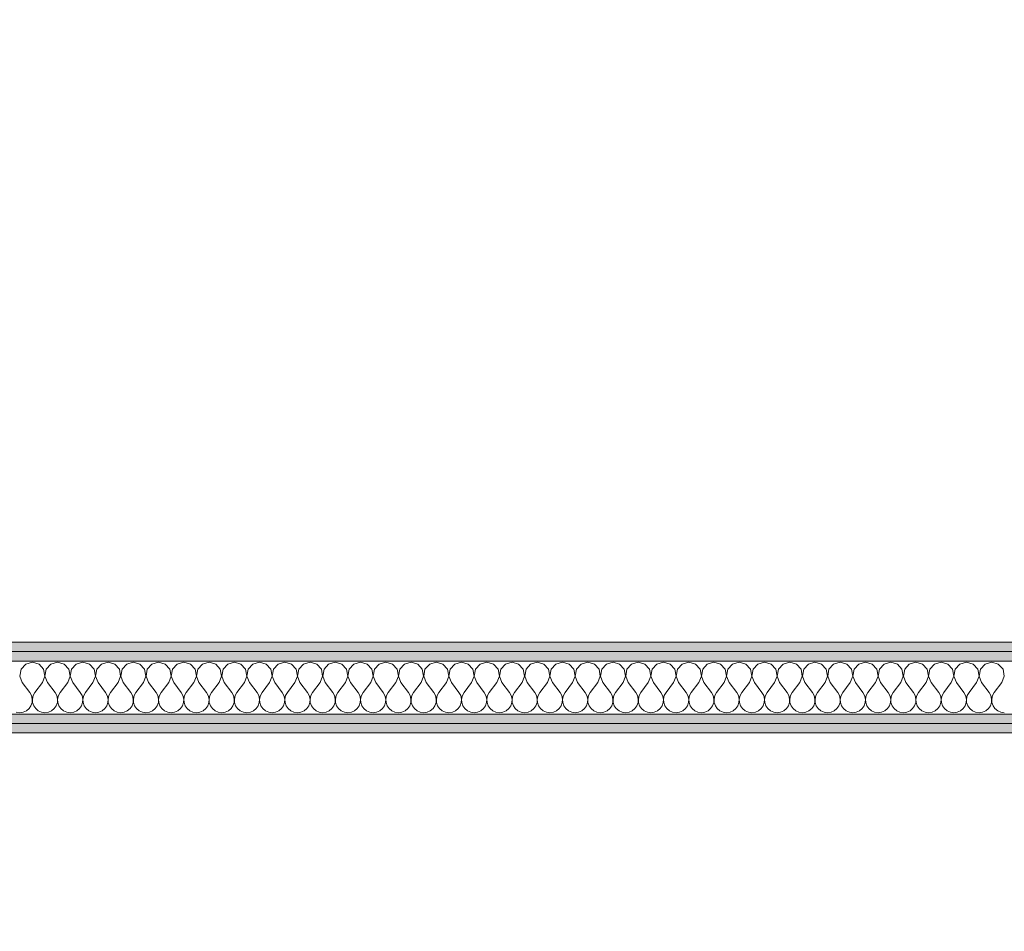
# Model space of a CAD drawing. Header units: millimetres. Extents: x 172139 to 266886, y 89395 to 138225.
# Tile 69 of 94: x 214233 to 215533, y 116825 to 118029. Entities that reach past the tile are written whole.
import ezdxf

# ---------------------------------------------------------------- set-up
doc = ezdxf.new("R2010")
doc.units = ezdxf.units.MM
doc.header["$MEASUREMENT"] = 0
doc.layers.add('ROZBUDOWA_NOWE_DZIAŁOWE', color=7, linetype='Continuous')
for name, color, linetype, lineweight, true_color in [('ROZBUDOWA_NOWE_DZIAŁOWE_Nr_pióra__24', 7, 'Continuous', 15, 0x029e21), ('ROZBUDOWA_NOWE_DZIAŁOWE_Nr_pióra__4', 7, 'Continuous', 13, 0x029e21), ('ROZBUDOWA_NOWE_DZIAŁOWE_Nr_pióra__67', 7, 'Continuous', 13, 0x6a6a6a)]:
    doc.layers.add(name, color=color, linetype=linetype, lineweight=lineweight, true_color=true_color)
doc.layers.add('ROZBUDOWA_NOWE_DZIAŁOWE_Nr_pióra__47', color=7, linetype='Continuous', lineweight=15)
doc.layers.add('STREFA_NOWE_POM_Nr_pióra__121', color=255, linetype='Continuous', lineweight=0)
pattern_1 = [(0, (0, 0), (0, 37.5), [0, -37.5])]

# ---------------------------------------------------------------- blocks, each defined once
blk = doc.blocks.new('*X465')
at = {"layer": 'ROZBUDOWA_NOWE_DZIAŁOWE_Nr_pióra__4', "linetype": 'Continuous'}
for p, q in [((214235.1, 117170.9), (214233.4, 117161.9)), ((214241.2, 117177.6), (214235.1, 117170.9)), ((214250, 117180.1), (214241.2, 117177.6)), ((214258.8, 117177.6), (214250, 117180.1)), ((214264.9, 117170.9), (214258.8, 117177.6)), ((214266.6, 117161.9), (214264.9, 117170.9)), ((214268.4, 117170.9), (214266.7, 117161.9)), ((214274.6, 117177.6), (214268.4, 117170.9)), ((214283.3, 117180.1), (214274.6, 117177.6)), ((214292.1, 117177.6), (214283.3, 117180.1)), ((214298.2, 117170.9), (214292.1, 117177.6)), ((214299.9, 117161.9), (214298.2, 117170.9)), ((214301.8, 117170.9), (214300.1, 117161.9)), ((214307.9, 117177.6), (214301.8, 117170.9)), ((214316.7, 117180.1), (214307.9, 117177.6)), ((214325.4, 117177.6), (214316.7, 117180.1)), ((214331.6, 117170.9), (214325.4, 117177.6)), ((214333.3, 117161.9), (214331.6, 117170.9)), ((214335.1, 117170.9), (214333.4, 117161.9)), ((214341.2, 117177.6), (214335.1, 117170.9)), ((214350, 117180.1), (214341.2, 117177.6)), ((214358.8, 117177.6), (214350, 117180.1)), ((214364.9, 117170.9), (214358.8, 117177.6)), ((214366.6, 117161.9), (214364.9, 117170.9)), ((214368.4, 117170.9), (214366.7, 117161.9)), ((214374.6, 117177.6), (214368.4, 117170.9)), ((214383.3, 117180.1), (214374.6, 117177.6)), ((214392.1, 117177.6), (214383.3, 117180.1)), ((214398.2, 117170.9), (214392.1, 117177.6)), ((214399.9, 117161.9), (214398.2, 117170.9)), ((214401.8, 117170.9), (214400.1, 117161.9)), ((214407.9, 117177.6), (214401.8, 117170.9)), ((214416.7, 117180.1), (214407.9, 117177.6)), ((214425.4, 117177.6), (214416.7, 117180.1)), ((214431.6, 117170.9), (214425.4, 117177.6)), ((214433.3, 117161.9), (214431.6, 117170.9)), ((214435.1, 117170.9), (214433.4, 117161.9)), ((214441.2, 117177.6), (214435.1, 117170.9)), ((214450, 117180.1), (214441.2, 117177.6)), ((214458.8, 117177.6), (214450, 117180.1)), ((214464.9, 117170.9), (214458.8, 117177.6)), ((214466.6, 117161.9), (214464.9, 117170.9)), ((214468.4, 117170.9), (214466.7, 117161.9)), ((214474.6, 117177.6), (214468.4, 117170.9)), ((214483.3, 117180.1), (214474.6, 117177.6)), ((214492.1, 117177.6), (214483.3, 117180.1)), ((214498.2, 117170.9), (214492.1, 117177.6)), ((214499.9, 117161.9), (214498.2, 117170.9)), ((214501.8, 117170.9), (214500.1, 117161.9)), ((214507.9, 117177.6), (214501.8, 117170.9)), ((214516.7, 117180.1), (214507.9, 117177.6)), ((214525.4, 117177.6), (214516.7, 117180.1)), ((214531.6, 117170.9), (214525.4, 117177.6)), ((214533.3, 117161.9), (214531.6, 117170.9)), ((214535.1, 117170.9), (214533.4, 117161.9)), ((214541.2, 117177.6), (214535.1, 117170.9)), ((214550, 117180.1), (214541.2, 117177.6)), ((214558.8, 117177.6), (214550, 117180.1)), ((214564.9, 117170.9), (214558.8, 117177.6)), ((214566.6, 117161.9), (214564.9, 117170.9)), ((214568.4, 117170.9), (214566.7, 117161.9)), ((214574.6, 117177.6), (214568.4, 117170.9)), ((214583.3, 117180.1), (214574.6, 117177.6)), ((214592.1, 117177.6), (214583.3, 117180.1)), ((214598.2, 117170.9), (214592.1, 117177.6)), ((214599.9, 117161.9), (214598.2, 117170.9)), ((214601.8, 117170.9), (214600.1, 117161.9)), ((214607.9, 117177.6), (214601.8, 117170.9)), ((214616.7, 117180.1), (214607.9, 117177.6)), ((214625.4, 117177.6), (214616.7, 117180.1)), ((214631.6, 117170.9), (214625.4, 117177.6)), ((214633.3, 117161.9), (214631.6, 117170.9)), ((214635.1, 117170.9), (214633.4, 117161.9)), ((214641.2, 117177.6), (214635.1, 117170.9)), ((214650, 117180.1), (214641.2, 117177.6)), ((214658.8, 117177.6), (214650, 117180.1)), ((214664.9, 117170.9), (214658.8, 117177.6)), ((214666.6, 117161.9), (214664.9, 117170.9)), ((214668.4, 117170.9), (214666.7, 117161.9)), ((214674.6, 117177.6), (214668.4, 117170.9)), ((214683.3, 117180.1), (214674.6, 117177.6)), ((214692.1, 117177.6), (214683.3, 117180.1)), ((214698.2, 117170.9), (214692.1, 117177.6)), ((214699.9, 117161.9), (214698.2, 117170.9)), ((214701.8, 117170.9), (214700.1, 117161.9)), ((214707.9, 117177.6), (214701.8, 117170.9)), ((214716.7, 117180.1), (214707.9, 117177.6)), ((214725.4, 117177.6), (214716.7, 117180.1)), ((214731.6, 117170.9), (214725.4, 117177.6)), ((214733.3, 117161.9), (214731.6, 117170.9)), ((214735.1, 117170.9), (214733.4, 117161.9)), ((214741.2, 117177.6), (214735.1, 117170.9)), ((214750, 117180.1), (214741.2, 117177.6)), ((214758.8, 117177.6), (214750, 117180.1)), ((214764.9, 117170.9), (214758.8, 117177.6)), ((214766.6, 117161.9), (214764.9, 117170.9)), ((214768.4, 117170.9), (214766.7, 117161.9)), ((214774.6, 117177.6), (214768.4, 117170.9)), ((214783.3, 117180.1), (214774.6, 117177.6)), ((214792.1, 117177.6), (214783.3, 117180.1)), ((214798.2, 117170.9), (214792.1, 117177.6)), ((214799.9, 117161.9), (214798.2, 117170.9)), ((214801.8, 117170.9), (214800.1, 117161.9)), ((214807.9, 117177.6), (214801.8, 117170.9)), ((214816.7, 117180.1), (214807.9, 117177.6)), ((214825.4, 117177.6), (214816.7, 117180.1)), ((214831.6, 117170.9), (214825.4, 117177.6)), ((214833.3, 117161.9), (214831.6, 117170.9)), ((214835.1, 117170.9), (214833.4, 117161.9)), ((214841.2, 117177.6), (214835.1, 117170.9)), ((214850, 117180.1), (214841.2, 117177.6)), ((214858.8, 117177.6), (214850, 117180.1)), ((214864.9, 117170.9), (214858.8, 117177.6)), ((214866.6, 117161.9), (214864.9, 117170.9)), ((214868.4, 117170.9), (214866.7, 117161.9)), ((214874.6, 117177.6), (214868.4, 117170.9)), ((214883.3, 117180.1), (214874.6, 117177.6)), ((214892.1, 117177.6), (214883.3, 117180.1)), ((214898.2, 117170.9), (214892.1, 117177.6)), ((214899.9, 117161.9), (214898.2, 117170.9)), ((214901.8, 117170.9), (214900.1, 117161.9)), ((214907.9, 117177.6), (214901.8, 117170.9)), ((214916.7, 117180.1), (214907.9, 117177.6)), ((214925.4, 117177.6), (214916.7, 117180.1)), ((214931.6, 117170.9), (214925.4, 117177.6)), ((214933.3, 117161.9), (214931.6, 117170.9)), ((214935.1, 117170.9), (214933.4, 117161.9)), ((214941.2, 117177.6), (214935.1, 117170.9)), ((214950, 117180.1), (214941.2, 117177.6)), ((214958.8, 117177.6), (214950, 117180.1)), ((214964.9, 117170.9), (214958.8, 117177.6)), ((214966.6, 117161.9), (214964.9, 117170.9)), ((214968.4, 117170.9), (214966.7, 117161.9)), ((214974.6, 117177.6), (214968.4, 117170.9)), ((214983.3, 117180.1), (214974.6, 117177.6)), ((214992.1, 117177.6), (214983.3, 117180.1)), ((214998.2, 117170.9), (214992.1, 117177.6)), ((214999.9, 117161.9), (214998.2, 117170.9)), ((215001.8, 117170.9), (215000.1, 117161.9)), ((215007.9, 117177.6), (215001.8, 117170.9)), ((215016.7, 117180.1), (215007.9, 117177.6)), ((215025.4, 117177.6), (215016.7, 117180.1)), ((215031.6, 117170.9), (215025.4, 117177.6)), ((215033.3, 117161.9), (215031.6, 117170.9)), ((215035.1, 117170.9), (215033.4, 117161.9)), ((215041.2, 117177.6), (215035.1, 117170.9)), ((215050, 117180.1), (215041.2, 117177.6)), ((215058.8, 117177.6), (215050, 117180.1)), ((215064.9, 117170.9), (215058.8, 117177.6)), ((215066.6, 117161.9), (215064.9, 117170.9)), ((215068.4, 117170.9), (215066.7, 117161.9)), ((215074.6, 117177.6), (215068.4, 117170.9)), ((215083.3, 117180.1), (215074.6, 117177.6)), ((215092.1, 117177.6), (215083.3, 117180.1)), ((215098.2, 117170.9), (215092.1, 117177.6)), ((215099.9, 117161.9), (215098.2, 117170.9)), ((215101.8, 117170.9), (215100.1, 117161.9)), ((215107.9, 117177.6), (215101.8, 117170.9)), ((215116.7, 117180.1), (215107.9, 117177.6)), ((215125.4, 117177.6), (215116.7, 117180.1)), ((215131.6, 117170.9), (215125.4, 117177.6)), ((215133.3, 117161.9), (215131.6, 117170.9)), ((215135.1, 117170.9), (215133.4, 117161.9)), ((215141.2, 117177.6), (215135.1, 117170.9)), ((215150, 117180.1), (215141.2, 117177.6)), ((215158.8, 117177.6), (215150, 117180.1)), ((215164.9, 117170.9), (215158.8, 117177.6)), ((215166.6, 117161.9), (215164.9, 117170.9)), ((215168.4, 117170.9), (215166.7, 117161.9)), ((215174.6, 117177.6), (215168.4, 117170.9)), ((215183.3, 117180.1), (215174.6, 117177.6)), ((215192.1, 117177.6), (215183.3, 117180.1)), ((215198.2, 117170.9), (215192.1, 117177.6)), ((215199.9, 117161.9), (215198.2, 117170.9)), ((215201.8, 117170.9), (215200.1, 117161.9)), ((215207.9, 117177.6), (215201.8, 117170.9)), ((215216.7, 117180.1), (215207.9, 117177.6)), ((215225.4, 117177.6), (215216.7, 117180.1)), ((215231.6, 117170.9), (215225.4, 117177.6)), ((215233.3, 117161.9), (215231.6, 117170.9)), ((215235.1, 117170.9), (215233.4, 117161.9)), ((215241.2, 117177.6), (215235.1, 117170.9)), ((215250, 117180.1), (215241.2, 117177.6)), ((215258.8, 117177.6), (215250, 117180.1)), ((215264.9, 117170.9), (215258.8, 117177.6)), ((215266.6, 117161.9), (215264.9, 117170.9)), ((215268.4, 117170.9), (215266.7, 117161.9)), ((215274.6, 117177.6), (215268.4, 117170.9)), ((215283.3, 117180.1), (215274.6, 117177.6)), ((215292.1, 117177.6), (215283.3, 117180.1)), ((215298.2, 117170.9), (215292.1, 117177.6)), ((215299.9, 117161.9), (215298.2, 117170.9)), ((215301.8, 117170.9), (215300.1, 117161.9)), ((215307.9, 117177.6), (215301.8, 117170.9)), ((215316.7, 117180.1), (215307.9, 117177.6)), ((215325.4, 117177.6), (215316.7, 117180.1)), ((215331.6, 117170.9), (215325.4, 117177.6)), ((215333.3, 117161.9), (215331.6, 117170.9)), ((215335.1, 117170.9), (215333.4, 117161.9)), ((215341.2, 117177.6), (215335.1, 117170.9)), ((215350, 117180.1), (215341.2, 117177.6)), ((215358.8, 117177.6), (215350, 117180.1)), ((215364.9, 117170.9), (215358.8, 117177.6)), ((215366.6, 117161.9), (215364.9, 117170.9)), ((215368.4, 117170.9), (215366.7, 117161.9)), ((215374.6, 117177.6), (215368.4, 117170.9)), ((215383.3, 117180.1), (215374.6, 117177.6)), ((215392.1, 117177.6), (215383.3, 117180.1)), ((215398.2, 117170.9), (215392.1, 117177.6)), ((215399.9, 117161.9), (215398.2, 117170.9)), ((215401.8, 117170.9), (215400.1, 117161.9)), ((215407.9, 117177.6), (215401.8, 117170.9)), ((215416.7, 117180.1), (215407.9, 117177.6)), ((215425.4, 117177.6), (215416.7, 117180.1)), ((215431.6, 117170.9), (215425.4, 117177.6)), ((215433.3, 117161.9), (215431.6, 117170.9)), ((215435.1, 117170.9), (215433.4, 117161.9)), ((215441.2, 117177.6), (215435.1, 117170.9)), ((215450, 117180.1), (215441.2, 117177.6)), ((215458.8, 117177.6), (215450, 117180.1)), ((215464.9, 117170.9), (215458.8, 117177.6)), ((215466.6, 117161.9), (215464.9, 117170.9)), ((215468.4, 117170.9), (215466.7, 117161.9)), ((215474.6, 117177.6), (215468.4, 117170.9)), ((215483.3, 117180.1), (215474.6, 117177.6)), ((215492.1, 117177.6), (215483.3, 117180.1)), ((215498.2, 117170.9), (215492.1, 117177.6)), ((215499.9, 117161.9), (215498.2, 117170.9)), ((215501.8, 117170.9), (215500.1, 117161.9)), ((215507.9, 117177.6), (215501.8, 117170.9)), ((215516.7, 117180.1), (215507.9, 117177.6)), ((215525.4, 117177.6), (215516.7, 117180.1)), ((215531.6, 117170.9), (215525.4, 117177.6)), ((215533.3, 117161.9), (215531.6, 117170.9)), ((214233.4, 117161.9), (214236.7, 117153.4)), ((214263.3, 117153.4), (214266.6, 117161.9)), ((214266.7, 117161.9), (214270, 117153.4)), ((214296.7, 117153.4), (214299.9, 117161.9)), ((214300.1, 117161.9), (214303.3, 117153.4)), ((214330, 117153.4), (214333.3, 117161.9)), ((214333.4, 117161.9), (214336.7, 117153.4)), ((214363.3, 117153.4), (214366.6, 117161.9)), ((214366.7, 117161.9), (214370, 117153.4)), ((214396.7, 117153.4), (214399.9, 117161.9)), ((214400.1, 117161.9), (214403.3, 117153.4)), ((214430, 117153.4), (214433.3, 117161.9)), ((214433.4, 117161.9), (214436.7, 117153.4)), ((214463.3, 117153.4), (214466.6, 117161.9)), ((214466.7, 117161.9), (214470, 117153.4)), ((214496.7, 117153.4), (214499.9, 117161.9)), ((214500.1, 117161.9), (214503.3, 117153.4)), ((214530, 117153.4), (214533.3, 117161.9)), ((214533.4, 117161.9), (214536.7, 117153.4)), ((214563.3, 117153.4), (214566.6, 117161.9)), ((214566.7, 117161.9), (214570, 117153.4)), ((214596.7, 117153.4), (214599.9, 117161.9)), ((214600.1, 117161.9), (214603.3, 117153.4)), ((214630, 117153.4), (214633.3, 117161.9)), ((214633.4, 117161.9), (214636.7, 117153.4)), ((214663.3, 117153.4), (214666.6, 117161.9)), ((214666.7, 117161.9), (214670, 117153.4)), ((214696.7, 117153.4), (214699.9, 117161.9)), ((214700.1, 117161.9), (214703.3, 117153.4)), ((214730, 117153.4), (214733.3, 117161.9)), ((214733.4, 117161.9), (214736.7, 117153.4)), ((214763.3, 117153.4), (214766.6, 117161.9)), ((214766.7, 117161.9), (214770, 117153.4)), ((214796.7, 117153.4), (214799.9, 117161.9)), ((214800.1, 117161.9), (214803.3, 117153.4)), ((214830, 117153.4), (214833.3, 117161.9)), ((214833.4, 117161.9), (214836.7, 117153.4)), ((214863.3, 117153.4), (214866.6, 117161.9)), ((214866.7, 117161.9), (214870, 117153.4)), ((214896.7, 117153.4), (214899.9, 117161.9)), ((214900.1, 117161.9), (214903.3, 117153.4)), ((214930, 117153.4), (214933.3, 117161.9)), ((214933.4, 117161.9), (214936.7, 117153.4)), ((214963.3, 117153.4), (214966.6, 117161.9)), ((214966.7, 117161.9), (214970, 117153.4)), ((214996.7, 117153.4), (214999.9, 117161.9)), ((215000.1, 117161.9), (215003.3, 117153.4)), ((215030, 117153.4), (215033.3, 117161.9)), ((215033.4, 117161.9), (215036.7, 117153.4)), ((215063.3, 117153.4), (215066.6, 117161.9)), ((215066.7, 117161.9), (215070, 117153.4)), ((215096.7, 117153.4), (215099.9, 117161.9)), ((215100.1, 117161.9), (215103.3, 117153.4)), ((215130, 117153.4), (215133.3, 117161.9)), ((215133.4, 117161.9), (215136.7, 117153.4)), ((215163.3, 117153.4), (215166.6, 117161.9)), ((215166.7, 117161.9), (215170, 117153.4)), ((215196.7, 117153.4), (215199.9, 117161.9)), ((215200.1, 117161.9), (215203.3, 117153.4)), ((215230, 117153.4), (215233.3, 117161.9)), ((215233.4, 117161.9), (215236.7, 117153.4)), ((215263.3, 117153.4), (215266.6, 117161.9)), ((215266.7, 117161.9), (215270, 117153.4)), ((215296.7, 117153.4), (215299.9, 117161.9)), ((215300.1, 117161.9), (215303.3, 117153.4)), ((215330, 117153.4), (215333.3, 117161.9)), ((215333.4, 117161.9), (215336.7, 117153.4)), ((215363.3, 117153.4), (215366.6, 117161.9)), ((215366.7, 117161.9), (215370, 117153.4)), ((215396.7, 117153.4), (215399.9, 117161.9)), ((215400.1, 117161.9), (215403.3, 117153.4)), ((215430, 117153.4), (215433.3, 117161.9)), ((215433.4, 117161.9), (215436.7, 117153.4)), ((215463.3, 117153.4), (215466.6, 117161.9)), ((215466.7, 117161.9), (215470, 117153.4)), ((215496.7, 117153.4), (215499.9, 117161.9)), ((215500.1, 117161.9), (215503.3, 117153.4)), ((215530, 117153.4), (215533.3, 117161.9)), ((214236.7, 117153.4), (214246.7, 117140.1)), ((214263.3, 117153.4), (214253.3, 117140.1)), ((214270, 117153.4), (214280, 117140.1)), ((214296.7, 117153.4), (214286.7, 117140.1)), ((214303.3, 117153.4), (214313.3, 117140.1)), ((214330, 117153.4), (214320, 117140.1)), ((214336.7, 117153.4), (214346.7, 117140.1)), ((214363.3, 117153.4), (214353.3, 117140.1)), ((214370, 117153.4), (214380, 117140.1)), ((214396.7, 117153.4), (214386.7, 117140.1)), ((214403.3, 117153.4), (214413.3, 117140.1)), ((214430, 117153.4), (214420, 117140.1)), ((214436.7, 117153.4), (214446.7, 117140.1)), ((214463.3, 117153.4), (214453.3, 117140.1)), ((214470, 117153.4), (214480, 117140.1)), ((214496.7, 117153.4), (214486.7, 117140.1)), ((214503.3, 117153.4), (214513.3, 117140.1)), ((214530, 117153.4), (214520, 117140.1)), ((214536.7, 117153.4), (214546.7, 117140.1)), ((214563.3, 117153.4), (214553.3, 117140.1)), ((214570, 117153.4), (214580, 117140.1)), ((214596.7, 117153.4), (214586.7, 117140.1)), ((214603.3, 117153.4), (214613.3, 117140.1)), ((214630, 117153.4), (214620, 117140.1)), ((214636.7, 117153.4), (214646.7, 117140.1)), ((214663.3, 117153.4), (214653.3, 117140.1)), ((214670, 117153.4), (214680, 117140.1)), ((214696.7, 117153.4), (214686.7, 117140.1)), ((214703.3, 117153.4), (214713.3, 117140.1)), ((214730, 117153.4), (214720, 117140.1)), ((214736.7, 117153.4), (214746.7, 117140.1)), ((214763.3, 117153.4), (214753.3, 117140.1)), ((214770, 117153.4), (214780, 117140.1)), ((214796.7, 117153.4), (214786.7, 117140.1)), ((214803.3, 117153.4), (214813.3, 117140.1)), ((214830, 117153.4), (214820, 117140.1)), ((214836.7, 117153.4), (214846.7, 117140.1)), ((214863.3, 117153.4), (214853.3, 117140.1)), ((214870, 117153.4), (214880, 117140.1)), ((214896.7, 117153.4), (214886.7, 117140.1)), ((214903.3, 117153.4), (214913.3, 117140.1)), ((214930, 117153.4), (214920, 117140.1)), ((214936.7, 117153.4), (214946.7, 117140.1)), ((214963.3, 117153.4), (214953.3, 117140.1)), ((214970, 117153.4), (214980, 117140.1)), ((214996.7, 117153.4), (214986.7, 117140.1)), ((215003.3, 117153.4), (215013.3, 117140.1)), ((215030, 117153.4), (215020, 117140.1)), ((215036.7, 117153.4), (215046.7, 117140.1)), ((215063.3, 117153.4), (215053.3, 117140.1)), ((215070, 117153.4), (215080, 117140.1)), ((215096.7, 117153.4), (215086.7, 117140.1)), ((215103.3, 117153.4), (215113.3, 117140.1)), ((215130, 117153.4), (215120, 117140.1)), ((215136.7, 117153.4), (215146.7, 117140.1)), ((215163.3, 117153.4), (215153.3, 117140.1)), ((215170, 117153.4), (215180, 117140.1)), ((215196.7, 117153.4), (215186.7, 117140.1)), ((215203.3, 117153.4), (215213.3, 117140.1)), ((215230, 117153.4), (215220, 117140.1)), ((215236.7, 117153.4), (215246.7, 117140.1)), ((215263.3, 117153.4), (215253.3, 117140.1)), ((215270, 117153.4), (215280, 117140.1)), ((215296.7, 117153.4), (215286.7, 117140.1)), ((215303.3, 117153.4), (215313.3, 117140.1)), ((215330, 117153.4), (215320, 117140.1)), ((215336.7, 117153.4), (215346.7, 117140.1)), ((215363.3, 117153.4), (215353.3, 117140.1)), ((215370, 117153.4), (215380, 117140.1)), ((215396.7, 117153.4), (215386.7, 117140.1)), ((215403.3, 117153.4), (215413.3, 117140.1)), ((215430, 117153.4), (215420, 117140.1)), ((215436.7, 117153.4), (215446.7, 117140.1)), ((215463.3, 117153.4), (215453.3, 117140.1)), ((215470, 117153.4), (215480, 117140.1)), ((215496.7, 117153.4), (215486.7, 117140.1)), ((215503.3, 117153.4), (215513.3, 117140.1)), ((215530, 117153.4), (215520, 117140.1)), ((214248.9, 117136.1), (214246.7, 117140.1)), ((214249.9, 117131.6), (214248.9, 117136.1)), ((214249.7, 117127), (214249.9, 117131.6)), ((214251.1, 117136.1), (214250.1, 117131.6)), ((214250.1, 117131.6), (214250.3, 117127)), ((214253.3, 117140.1), (214251.1, 117136.1)), ((214282.2, 117136.1), (214280, 117140.1)), ((214283.3, 117131.6), (214282.2, 117136.1)), ((214283, 117127), (214283.3, 117131.6)), ((214284.4, 117136.1), (214283.4, 117131.6)), ((214283.4, 117131.6), (214283.6, 117127)), ((214286.7, 117140.1), (214284.4, 117136.1)), ((214315.6, 117136.1), (214313.3, 117140.1)), ((214316.6, 117131.6), (214315.6, 117136.1)), ((214316.4, 117127), (214316.6, 117131.6)), ((214317.8, 117136.1), (214316.7, 117131.6)), ((214316.7, 117131.6), (214317, 117127)), ((214320, 117140.1), (214317.8, 117136.1)), ((214348.9, 117136.1), (214346.7, 117140.1)), ((214349.9, 117131.6), (214348.9, 117136.1)), ((214349.7, 117127), (214349.9, 117131.6)), ((214351.1, 117136.1), (214350.1, 117131.6)), ((214350.1, 117131.6), (214350.3, 117127)), ((214353.3, 117140.1), (214351.1, 117136.1)), ((214382.2, 117136.1), (214380, 117140.1)), ((214383.3, 117131.6), (214382.2, 117136.1)), ((214383, 117127), (214383.3, 117131.6)), ((214384.4, 117136.1), (214383.4, 117131.6)), ((214383.4, 117131.6), (214383.6, 117127)), ((214386.7, 117140.1), (214384.4, 117136.1)), ((214415.6, 117136.1), (214413.3, 117140.1)), ((214416.6, 117131.6), (214415.6, 117136.1)), ((214416.4, 117127), (214416.6, 117131.6)), ((214417.8, 117136.1), (214416.7, 117131.6)), ((214416.7, 117131.6), (214417, 117127)), ((214420, 117140.1), (214417.8, 117136.1)), ((214448.9, 117136.1), (214446.7, 117140.1)), ((214449.9, 117131.6), (214448.9, 117136.1)), ((214449.7, 117127), (214449.9, 117131.6)), ((214451.1, 117136.1), (214450.1, 117131.6)), ((214450.1, 117131.6), (214450.3, 117127)), ((214453.3, 117140.1), (214451.1, 117136.1)), ((214482.2, 117136.1), (214480, 117140.1)), ((214483.3, 117131.6), (214482.2, 117136.1)), ((214483, 117127), (214483.3, 117131.6)), ((214484.4, 117136.1), (214483.4, 117131.6)), ((214483.4, 117131.6), (214483.6, 117127)), ((214486.7, 117140.1), (214484.4, 117136.1)), ((214515.6, 117136.1), (214513.3, 117140.1)), ((214516.6, 117131.6), (214515.6, 117136.1)), ((214516.4, 117127), (214516.6, 117131.6)), ((214517.8, 117136.1), (214516.7, 117131.6)), ((214516.7, 117131.6), (214517, 117127)), ((214520, 117140.1), (214517.8, 117136.1)), ((214548.9, 117136.1), (214546.7, 117140.1)), ((214549.9, 117131.6), (214548.9, 117136.1)), ((214549.7, 117127), (214549.9, 117131.6)), ((214551.1, 117136.1), (214550.1, 117131.6)), ((214550.1, 117131.6), (214550.3, 117127)), ((214553.3, 117140.1), (214551.1, 117136.1)), ((214582.2, 117136.1), (214580, 117140.1)), ((214583.3, 117131.6), (214582.2, 117136.1)), ((214583, 117127), (214583.3, 117131.6)), ((214584.4, 117136.1), (214583.4, 117131.6)), ((214583.4, 117131.6), (214583.6, 117127)), ((214586.7, 117140.1), (214584.4, 117136.1)), ((214615.6, 117136.1), (214613.3, 117140.1)), ((214616.6, 117131.6), (214615.6, 117136.1)), ((214616.4, 117127), (214616.6, 117131.6)), ((214617.8, 117136.1), (214616.7, 117131.6)), ((214616.7, 117131.6), (214617, 117127)), ((214620, 117140.1), (214617.8, 117136.1)), ((214648.9, 117136.1), (214646.7, 117140.1)), ((214649.9, 117131.6), (214648.9, 117136.1)), ((214649.7, 117127), (214649.9, 117131.6)), ((214651.1, 117136.1), (214650.1, 117131.6)), ((214650.1, 117131.6), (214650.3, 117127)), ((214653.3, 117140.1), (214651.1, 117136.1)), ((214682.2, 117136.1), (214680, 117140.1)), ((214683.3, 117131.6), (214682.2, 117136.1)), ((214683, 117127), (214683.3, 117131.6)), ((214684.4, 117136.1), (214683.4, 117131.6)), ((214683.4, 117131.6), (214683.6, 117127)), ((214686.7, 117140.1), (214684.4, 117136.1)), ((214715.6, 117136.1), (214713.3, 117140.1)), ((214716.6, 117131.6), (214715.6, 117136.1)), ((214716.4, 117127), (214716.6, 117131.6)), ((214717.8, 117136.1), (214716.7, 117131.6)), ((214716.7, 117131.6), (214717, 117127)), ((214720, 117140.1), (214717.8, 117136.1)), ((214748.9, 117136.1), (214746.7, 117140.1)), ((214749.9, 117131.6), (214748.9, 117136.1)), ((214749.7, 117127), (214749.9, 117131.6)), ((214751.1, 117136.1), (214750.1, 117131.6)), ((214750.1, 117131.6), (214750.3, 117127)), ((214753.3, 117140.1), (214751.1, 117136.1)), ((214782.2, 117136.1), (214780, 117140.1)), ((214783.3, 117131.6), (214782.2, 117136.1)), ((214783, 117127), (214783.3, 117131.6)), ((214784.4, 117136.1), (214783.4, 117131.6)), ((214783.4, 117131.6), (214783.6, 117127)), ((214786.7, 117140.1), (214784.4, 117136.1)), ((214815.6, 117136.1), (214813.3, 117140.1)), ((214816.6, 117131.6), (214815.6, 117136.1)), ((214816.4, 117127), (214816.6, 117131.6)), ((214817.8, 117136.1), (214816.7, 117131.6)), ((214816.7, 117131.6), (214817, 117127)), ((214820, 117140.1), (214817.8, 117136.1)), ((214848.9, 117136.1), (214846.7, 117140.1)), ((214849.9, 117131.6), (214848.9, 117136.1)), ((214849.7, 117127), (214849.9, 117131.6)), ((214851.1, 117136.1), (214850.1, 117131.6)), ((214850.1, 117131.6), (214850.3, 117127)), ((214853.3, 117140.1), (214851.1, 117136.1)), ((214882.2, 117136.1), (214880, 117140.1)), ((214883.3, 117131.6), (214882.2, 117136.1)), ((214883, 117127), (214883.3, 117131.6)), ((214884.4, 117136.1), (214883.4, 117131.6)), ((214883.4, 117131.6), (214883.6, 117127)), ((214886.7, 117140.1), (214884.4, 117136.1)), ((214915.6, 117136.1), (214913.3, 117140.1)), ((214916.6, 117131.6), (214915.6, 117136.1)), ((214916.4, 117127), (214916.6, 117131.6)), ((214917.8, 117136.1), (214916.7, 117131.6)), ((214916.7, 117131.6), (214917, 117127)), ((214920, 117140.1), (214917.8, 117136.1)), ((214948.9, 117136.1), (214946.7, 117140.1)), ((214949.9, 117131.6), (214948.9, 117136.1)), ((214949.7, 117127), (214949.9, 117131.6)), ((214951.1, 117136.1), (214950.1, 117131.6)), ((214950.1, 117131.6), (214950.3, 117127)), ((214953.3, 117140.1), (214951.1, 117136.1)), ((214982.2, 117136.1), (214980, 117140.1)), ((214983.3, 117131.6), (214982.2, 117136.1)), ((214983, 117127), (214983.3, 117131.6)), ((214984.4, 117136.1), (214983.4, 117131.6)), ((214983.4, 117131.6), (214983.6, 117127)), ((214986.7, 117140.1), (214984.4, 117136.1)), ((215015.6, 117136.1), (215013.3, 117140.1)), ((215016.6, 117131.6), (215015.6, 117136.1)), ((215016.4, 117127), (215016.6, 117131.6)), ((215017.8, 117136.1), (215016.7, 117131.6)), ((215016.7, 117131.6), (215017, 117127)), ((215020, 117140.1), (215017.8, 117136.1)), ((215048.9, 117136.1), (215046.7, 117140.1)), ((215049.9, 117131.6), (215048.9, 117136.1)), ((215049.7, 117127), (215049.9, 117131.6)), ((215051.1, 117136.1), (215050.1, 117131.6)), ((215050.1, 117131.6), (215050.3, 117127)), ((215053.3, 117140.1), (215051.1, 117136.1)), ((215082.2, 117136.1), (215080, 117140.1)), ((215083.3, 117131.6), (215082.2, 117136.1)), ((215083, 117127), (215083.3, 117131.6)), ((215084.4, 117136.1), (215083.4, 117131.6)), ((215083.4, 117131.6), (215083.6, 117127)), ((215086.7, 117140.1), (215084.4, 117136.1)), ((215115.6, 117136.1), (215113.3, 117140.1)), ((215116.6, 117131.6), (215115.6, 117136.1)), ((215116.4, 117127), (215116.6, 117131.6)), ((215117.8, 117136.1), (215116.7, 117131.6)), ((215116.7, 117131.6), (215117, 117127)), ((215120, 117140.1), (215117.8, 117136.1)), ((215148.9, 117136.1), (215146.7, 117140.1)), ((215149.9, 117131.6), (215148.9, 117136.1)), ((215149.7, 117127), (215149.9, 117131.6)), ((215151.1, 117136.1), (215150.1, 117131.6)), ((215150.1, 117131.6), (215150.3, 117127)), ((215153.3, 117140.1), (215151.1, 117136.1)), ((215182.2, 117136.1), (215180, 117140.1)), ((215183.3, 117131.6), (215182.2, 117136.1)), ((215183, 117127), (215183.3, 117131.6)), ((215184.4, 117136.1), (215183.4, 117131.6)), ((215183.4, 117131.6), (215183.6, 117127)), ((215186.7, 117140.1), (215184.4, 117136.1)), ((215215.6, 117136.1), (215213.3, 117140.1)), ((215216.6, 117131.6), (215215.6, 117136.1)), ((215216.4, 117127), (215216.6, 117131.6)), ((215217.8, 117136.1), (215216.7, 117131.6)), ((215216.7, 117131.6), (215217, 117127)), ((215220, 117140.1), (215217.8, 117136.1)), ((215248.9, 117136.1), (215246.7, 117140.1)), ((215249.9, 117131.6), (215248.9, 117136.1)), ((215249.7, 117127), (215249.9, 117131.6)), ((215251.1, 117136.1), (215250.1, 117131.6)), ((215250.1, 117131.6), (215250.3, 117127)), ((215253.3, 117140.1), (215251.1, 117136.1)), ((215282.2, 117136.1), (215280, 117140.1)), ((215283.3, 117131.6), (215282.2, 117136.1)), ((215283, 117127), (215283.3, 117131.6)), ((215284.4, 117136.1), (215283.4, 117131.6)), ((215283.4, 117131.6), (215283.6, 117127)), ((215286.7, 117140.1), (215284.4, 117136.1)), ((215315.6, 117136.1), (215313.3, 117140.1)), ((215316.6, 117131.6), (215315.6, 117136.1)), ((215316.4, 117127), (215316.6, 117131.6)), ((215317.8, 117136.1), (215316.7, 117131.6)), ((215316.7, 117131.6), (215317, 117127)), ((215320, 117140.1), (215317.8, 117136.1)), ((215348.9, 117136.1), (215346.7, 117140.1)), ((215349.9, 117131.6), (215348.9, 117136.1)), ((215349.7, 117127), (215349.9, 117131.6)), ((215351.1, 117136.1), (215350.1, 117131.6)), ((215350.1, 117131.6), (215350.3, 117127)), ((215353.3, 117140.1), (215351.1, 117136.1)), ((215382.2, 117136.1), (215380, 117140.1)), ((215383.3, 117131.6), (215382.2, 117136.1)), ((215383, 117127), (215383.3, 117131.6)), ((215384.4, 117136.1), (215383.4, 117131.6)), ((215383.4, 117131.6), (215383.6, 117127)), ((215386.7, 117140.1), (215384.4, 117136.1)), ((215415.6, 117136.1), (215413.3, 117140.1)), ((215416.6, 117131.6), (215415.6, 117136.1)), ((215416.4, 117127), (215416.6, 117131.6)), ((215417.8, 117136.1), (215416.7, 117131.6)), ((215416.7, 117131.6), (215417, 117127)), ((215420, 117140.1), (215417.8, 117136.1)), ((215448.9, 117136.1), (215446.7, 117140.1)), ((215449.9, 117131.6), (215448.9, 117136.1)), ((215449.7, 117127), (215449.9, 117131.6)), ((215451.1, 117136.1), (215450.1, 117131.6)), ((215450.1, 117131.6), (215450.3, 117127)), ((215453.3, 117140.1), (215451.1, 117136.1)), ((215482.2, 117136.1), (215480, 117140.1)), ((215483.3, 117131.6), (215482.2, 117136.1)), ((215483, 117127), (215483.3, 117131.6)), ((215484.4, 117136.1), (215483.4, 117131.6)), ((215483.4, 117131.6), (215483.6, 117127)), ((215486.7, 117140.1), (215484.4, 117136.1)), ((215515.6, 117136.1), (215513.3, 117140.1)), ((215516.6, 117131.6), (215515.6, 117136.1)), ((215516.4, 117127), (215516.6, 117131.6)), ((215517.8, 117136.1), (215516.7, 117131.6)), ((215516.7, 117131.6), (215517, 117127)), ((215520, 117140.1), (215517.8, 117136.1)), ((214242.1, 117115.9), (214245.6, 117118.9)), ((214245.6, 117118.9), (214248.2, 117122.6)), ((214248.2, 117122.6), (214249.7, 117127)), ((214250.3, 117127), (214251.8, 117122.6)), ((214251.8, 117122.6), (214254.4, 117118.9)), ((214254.4, 117118.9), (214257.9, 117115.9)), ((214275.4, 117115.9), (214279, 117118.9)), ((214279, 117118.9), (214281.6, 117122.6)), ((214281.6, 117122.6), (214283, 117127)), ((214283.6, 117127), (214285.1, 117122.6)), ((214285.1, 117122.6), (214287.7, 117118.9)), ((214287.7, 117118.9), (214291.2, 117115.9)), ((214308.8, 117115.9), (214312.3, 117118.9)), ((214312.3, 117118.9), (214314.9, 117122.6)), ((214314.9, 117122.6), (214316.4, 117127)), ((214317, 117127), (214318.4, 117122.6)), ((214318.4, 117122.6), (214321, 117118.9)), ((214321, 117118.9), (214324.6, 117115.9)), ((214342.1, 117115.9), (214345.6, 117118.9)), ((214345.6, 117118.9), (214348.2, 117122.6)), ((214348.2, 117122.6), (214349.7, 117127)), ((214350.3, 117127), (214351.8, 117122.6)), ((214351.8, 117122.6), (214354.4, 117118.9)), ((214354.4, 117118.9), (214357.9, 117115.9)), ((214375.4, 117115.9), (214379, 117118.9)), ((214379, 117118.9), (214381.6, 117122.6)), ((214381.6, 117122.6), (214383, 117127)), ((214383.6, 117127), (214385.1, 117122.6)), ((214385.1, 117122.6), (214387.7, 117118.9)), ((214387.7, 117118.9), (214391.2, 117115.9)), ((214408.8, 117115.9), (214412.3, 117118.9)), ((214412.3, 117118.9), (214414.9, 117122.6)), ((214414.9, 117122.6), (214416.4, 117127)), ((214417, 117127), (214418.4, 117122.6)), ((214418.4, 117122.6), (214421, 117118.9)), ((214421, 117118.9), (214424.6, 117115.9)), ((214442.1, 117115.9), (214445.6, 117118.9)), ((214445.6, 117118.9), (214448.2, 117122.6)), ((214448.2, 117122.6), (214449.7, 117127)), ((214450.3, 117127), (214451.8, 117122.6)), ((214451.8, 117122.6), (214454.4, 117118.9)), ((214454.4, 117118.9), (214457.9, 117115.9)), ((214475.4, 117115.9), (214479, 117118.9)), ((214479, 117118.9), (214481.6, 117122.6)), ((214481.6, 117122.6), (214483, 117127)), ((214483.6, 117127), (214485.1, 117122.6)), ((214485.1, 117122.6), (214487.7, 117118.9)), ((214487.7, 117118.9), (214491.2, 117115.9)), ((214508.8, 117115.9), (214512.3, 117118.9)), ((214512.3, 117118.9), (214514.9, 117122.6)), ((214514.9, 117122.6), (214516.4, 117127)), ((214517, 117127), (214518.4, 117122.6)), ((214518.4, 117122.6), (214521, 117118.9)), ((214521, 117118.9), (214524.6, 117115.9)), ((214542.1, 117115.9), (214545.6, 117118.9)), ((214545.6, 117118.9), (214548.2, 117122.6)), ((214548.2, 117122.6), (214549.7, 117127)), ((214550.3, 117127), (214551.8, 117122.6)), ((214551.8, 117122.6), (214554.4, 117118.9)), ((214554.4, 117118.9), (214557.9, 117115.9)), ((214575.4, 117115.9), (214579, 117118.9)), ((214579, 117118.9), (214581.6, 117122.6)), ((214581.6, 117122.6), (214583, 117127)), ((214583.6, 117127), (214585.1, 117122.6)), ((214585.1, 117122.6), (214587.7, 117118.9)), ((214587.7, 117118.9), (214591.2, 117115.9)), ((214608.8, 117115.9), (214612.3, 117118.9)), ((214612.3, 117118.9), (214614.9, 117122.6)), ((214614.9, 117122.6), (214616.4, 117127)), ((214617, 117127), (214618.4, 117122.6)), ((214618.4, 117122.6), (214621, 117118.9)), ((214621, 117118.9), (214624.6, 117115.9)), ((214642.1, 117115.9), (214645.6, 117118.9)), ((214645.6, 117118.9), (214648.2, 117122.6)), ((214648.2, 117122.6), (214649.7, 117127)), ((214650.3, 117127), (214651.8, 117122.6)), ((214651.8, 117122.6), (214654.4, 117118.9)), ((214654.4, 117118.9), (214657.9, 117115.9)), ((214675.4, 117115.9), (214679, 117118.9)), ((214679, 117118.9), (214681.6, 117122.6)), ((214681.6, 117122.6), (214683, 117127)), ((214683.6, 117127), (214685.1, 117122.6)), ((214685.1, 117122.6), (214687.7, 117118.9)), ((214687.7, 117118.9), (214691.2, 117115.9)), ((214708.8, 117115.9), (214712.3, 117118.9)), ((214712.3, 117118.9), (214714.9, 117122.6)), ((214714.9, 117122.6), (214716.4, 117127)), ((214717, 117127), (214718.4, 117122.6)), ((214718.4, 117122.6), (214721, 117118.9)), ((214721, 117118.9), (214724.6, 117115.9)), ((214742.1, 117115.9), (214745.6, 117118.9)), ((214745.6, 117118.9), (214748.2, 117122.6)), ((214748.2, 117122.6), (214749.7, 117127)), ((214750.3, 117127), (214751.8, 117122.6)), ((214751.8, 117122.6), (214754.4, 117118.9)), ((214754.4, 117118.9), (214757.9, 117115.9)), ((214775.4, 117115.9), (214779, 117118.9)), ((214779, 117118.9), (214781.6, 117122.6)), ((214781.6, 117122.6), (214783, 117127)), ((214783.6, 117127), (214785.1, 117122.6)), ((214785.1, 117122.6), (214787.7, 117118.9)), ((214787.7, 117118.9), (214791.2, 117115.9)), ((214808.8, 117115.9), (214812.3, 117118.9)), ((214812.3, 117118.9), (214814.9, 117122.6)), ((214814.9, 117122.6), (214816.4, 117127)), ((214817, 117127), (214818.4, 117122.6)), ((214818.4, 117122.6), (214821, 117118.9)), ((214821, 117118.9), (214824.6, 117115.9)), ((214842.1, 117115.9), (214845.6, 117118.9)), ((214845.6, 117118.9), (214848.2, 117122.6)), ((214848.2, 117122.6), (214849.7, 117127)), ((214850.3, 117127), (214851.8, 117122.6)), ((214851.8, 117122.6), (214854.4, 117118.9)), ((214854.4, 117118.9), (214857.9, 117115.9)), ((214875.4, 117115.9), (214879, 117118.9)), ((214879, 117118.9), (214881.6, 117122.6)), ((214881.6, 117122.6), (214883, 117127)), ((214883.6, 117127), (214885.1, 117122.6)), ((214885.1, 117122.6), (214887.7, 117118.9)), ((214887.7, 117118.9), (214891.2, 117115.9)), ((214908.8, 117115.9), (214912.3, 117118.9)), ((214912.3, 117118.9), (214914.9, 117122.6)), ((214914.9, 117122.6), (214916.4, 117127)), ((214917, 117127), (214918.4, 117122.6)), ((214918.4, 117122.6), (214921, 117118.9)), ((214921, 117118.9), (214924.6, 117115.9)), ((214942.1, 117115.9), (214945.6, 117118.9)), ((214945.6, 117118.9), (214948.2, 117122.6)), ((214948.2, 117122.6), (214949.7, 117127)), ((214950.3, 117127), (214951.8, 117122.6)), ((214951.8, 117122.6), (214954.4, 117118.9)), ((214954.4, 117118.9), (214957.9, 117115.9)), ((214975.4, 117115.9), (214979, 117118.9)), ((214979, 117118.9), (214981.6, 117122.6)), ((214981.6, 117122.6), (214983, 117127)), ((214983.6, 117127), (214985.1, 117122.6)), ((214985.1, 117122.6), (214987.7, 117118.9)), ((214987.7, 117118.9), (214991.2, 117115.9)), ((215008.8, 117115.9), (215012.3, 117118.9)), ((215012.3, 117118.9), (215014.9, 117122.6)), ((215014.9, 117122.6), (215016.4, 117127)), ((215017, 117127), (215018.4, 117122.6)), ((215018.4, 117122.6), (215021, 117118.9)), ((215021, 117118.9), (215024.6, 117115.9)), ((215042.1, 117115.9), (215045.6, 117118.9)), ((215045.6, 117118.9), (215048.2, 117122.6)), ((215048.2, 117122.6), (215049.7, 117127)), ((215050.3, 117127), (215051.8, 117122.6)), ((215051.8, 117122.6), (215054.4, 117118.9)), ((215054.4, 117118.9), (215057.9, 117115.9)), ((215075.4, 117115.9), (215079, 117118.9)), ((215079, 117118.9), (215081.6, 117122.6)), ((215081.6, 117122.6), (215083, 117127)), ((215083.6, 117127), (215085.1, 117122.6)), ((215085.1, 117122.6), (215087.7, 117118.9)), ((215087.7, 117118.9), (215091.2, 117115.9)), ((215108.8, 117115.9), (215112.3, 117118.9)), ((215112.3, 117118.9), (215114.9, 117122.6)), ((215114.9, 117122.6), (215116.4, 117127)), ((215117, 117127), (215118.4, 117122.6)), ((215118.4, 117122.6), (215121, 117118.9)), ((215121, 117118.9), (215124.6, 117115.9)), ((215142.1, 117115.9), (215145.6, 117118.9)), ((215145.6, 117118.9), (215148.2, 117122.6)), ((215148.2, 117122.6), (215149.7, 117127)), ((215150.3, 117127), (215151.8, 117122.6)), ((215151.8, 117122.6), (215154.4, 117118.9)), ((215154.4, 117118.9), (215157.9, 117115.9)), ((215175.4, 117115.9), (215179, 117118.9)), ((215179, 117118.9), (215181.6, 117122.6)), ((215181.6, 117122.6), (215183, 117127)), ((215183.6, 117127), (215185.1, 117122.6)), ((215185.1, 117122.6), (215187.7, 117118.9)), ((215187.7, 117118.9), (215191.2, 117115.9)), ((215208.8, 117115.9), (215212.3, 117118.9)), ((215212.3, 117118.9), (215214.9, 117122.6)), ((215214.9, 117122.6), (215216.4, 117127)), ((215217, 117127), (215218.4, 117122.6)), ((215218.4, 117122.6), (215221, 117118.9)), ((215221, 117118.9), (215224.6, 117115.9)), ((215242.1, 117115.9), (215245.6, 117118.9)), ((215245.6, 117118.9), (215248.2, 117122.6)), ((215248.2, 117122.6), (215249.7, 117127)), ((215250.3, 117127), (215251.8, 117122.6)), ((215251.8, 117122.6), (215254.4, 117118.9)), ((215254.4, 117118.9), (215257.9, 117115.9)), ((215275.4, 117115.9), (215279, 117118.9)), ((215279, 117118.9), (215281.6, 117122.6)), ((215281.6, 117122.6), (215283, 117127)), ((215283.6, 117127), (215285.1, 117122.6)), ((215285.1, 117122.6), (215287.7, 117118.9)), ((215287.7, 117118.9), (215291.2, 117115.9)), ((215308.8, 117115.9), (215312.3, 117118.9)), ((215312.3, 117118.9), (215314.9, 117122.6)), ((215314.9, 117122.6), (215316.4, 117127)), ((215317, 117127), (215318.4, 117122.6)), ((215318.4, 117122.6), (215321, 117118.9)), ((215321, 117118.9), (215324.6, 117115.9)), ((215342.1, 117115.9), (215345.6, 117118.9)), ((215345.6, 117118.9), (215348.2, 117122.6)), ((215348.2, 117122.6), (215349.7, 117127)), ((215350.3, 117127), (215351.8, 117122.6)), ((215351.8, 117122.6), (215354.4, 117118.9)), ((215354.4, 117118.9), (215357.9, 117115.9)), ((215375.4, 117115.9), (215379, 117118.9)), ((215379, 117118.9), (215381.6, 117122.6)), ((215381.6, 117122.6), (215383, 117127)), ((215383.6, 117127), (215385.1, 117122.6)), ((215385.1, 117122.6), (215387.7, 117118.9)), ((215387.7, 117118.9), (215391.2, 117115.9)), ((215408.8, 117115.9), (215412.3, 117118.9)), ((215412.3, 117118.9), (215414.9, 117122.6)), ((215414.9, 117122.6), (215416.4, 117127)), ((215417, 117127), (215418.4, 117122.6)), ((215418.4, 117122.6), (215421, 117118.9)), ((215421, 117118.9), (215424.6, 117115.9)), ((215442.1, 117115.9), (215445.6, 117118.9)), ((215445.6, 117118.9), (215448.2, 117122.6)), ((215448.2, 117122.6), (215449.7, 117127)), ((215450.3, 117127), (215451.8, 117122.6)), ((215451.8, 117122.6), (215454.4, 117118.9)), ((215454.4, 117118.9), (215457.9, 117115.9)), ((215475.4, 117115.9), (215479, 117118.9)), ((215479, 117118.9), (215481.6, 117122.6)), ((215481.6, 117122.6), (215483, 117127)), ((215483.6, 117127), (215485.1, 117122.6)), ((215485.1, 117122.6), (215487.7, 117118.9)), ((215487.7, 117118.9), (215491.2, 117115.9)), ((215508.8, 117115.9), (215512.3, 117118.9)), ((215512.3, 117118.9), (215514.9, 117122.6)), ((215514.9, 117122.6), (215516.4, 117127)), ((215517, 117127), (215518.4, 117122.6)), ((215518.4, 117122.6), (215521, 117118.9)), ((215521, 117118.9), (215524.6, 117115.9)), ((214228.8, 117114.1), (214233.3, 117113.4)), ((214233.3, 117113.4), (214237.9, 117114.1)), ((214237.9, 117114.1), (214242.1, 117115.9)), ((214257.9, 117115.9), (214262.1, 117114.1)), ((214262.1, 117114.1), (214266.7, 117113.4)), ((214266.7, 117113.4), (214271.2, 117114.1)), ((214271.2, 117114.1), (214275.4, 117115.9)), ((214291.2, 117115.9), (214295.4, 117114.1)), ((214295.4, 117114.1), (214300, 117113.4)), ((214300, 117113.4), (214304.6, 117114.1)), ((214304.6, 117114.1), (214308.8, 117115.9)), ((214324.6, 117115.9), (214328.8, 117114.1)), ((214328.8, 117114.1), (214333.3, 117113.4)), ((214333.3, 117113.4), (214337.9, 117114.1)), ((214337.9, 117114.1), (214342.1, 117115.9)), ((214357.9, 117115.9), (214362.1, 117114.1)), ((214362.1, 117114.1), (214366.7, 117113.4)), ((214366.7, 117113.4), (214371.2, 117114.1)), ((214371.2, 117114.1), (214375.4, 117115.9)), ((214391.2, 117115.9), (214395.4, 117114.1)), ((214395.4, 117114.1), (214400, 117113.4)), ((214400, 117113.4), (214404.6, 117114.1)), ((214404.6, 117114.1), (214408.8, 117115.9)), ((214424.6, 117115.9), (214428.8, 117114.1)), ((214428.8, 117114.1), (214433.3, 117113.4)), ((214433.3, 117113.4), (214437.9, 117114.1)), ((214437.9, 117114.1), (214442.1, 117115.9)), ((214457.9, 117115.9), (214462.1, 117114.1)), ((214462.1, 117114.1), (214466.7, 117113.4)), ((214466.7, 117113.4), (214471.2, 117114.1)), ((214471.2, 117114.1), (214475.4, 117115.9)), ((214491.2, 117115.9), (214495.4, 117114.1)), ((214495.4, 117114.1), (214500, 117113.4)), ((214500, 117113.4), (214504.6, 117114.1)), ((214504.6, 117114.1), (214508.8, 117115.9)), ((214524.6, 117115.9), (214528.8, 117114.1)), ((214528.8, 117114.1), (214533.3, 117113.4)), ((214533.3, 117113.4), (214537.9, 117114.1)), ((214537.9, 117114.1), (214542.1, 117115.9)), ((214557.9, 117115.9), (214562.1, 117114.1)), ((214562.1, 117114.1), (214566.7, 117113.4)), ((214566.7, 117113.4), (214571.2, 117114.1)), ((214571.2, 117114.1), (214575.4, 117115.9)), ((214591.2, 117115.9), (214595.4, 117114.1)), ((214595.4, 117114.1), (214600, 117113.4)), ((214600, 117113.4), (214604.6, 117114.1)), ((214604.6, 117114.1), (214608.8, 117115.9)), ((214624.6, 117115.9), (214628.8, 117114.1)), ((214628.8, 117114.1), (214633.3, 117113.4)), ((214633.3, 117113.4), (214637.9, 117114.1)), ((214637.9, 117114.1), (214642.1, 117115.9)), ((214657.9, 117115.9), (214662.1, 117114.1)), ((214662.1, 117114.1), (214666.7, 117113.4)), ((214666.7, 117113.4), (214671.2, 117114.1)), ((214671.2, 117114.1), (214675.4, 117115.9)), ((214691.2, 117115.9), (214695.4, 117114.1)), ((214695.4, 117114.1), (214700, 117113.4)), ((214700, 117113.4), (214704.6, 117114.1)), ((214704.6, 117114.1), (214708.8, 117115.9)), ((214724.6, 117115.9), (214728.8, 117114.1)), ((214728.8, 117114.1), (214733.3, 117113.4)), ((214733.3, 117113.4), (214737.9, 117114.1)), ((214737.9, 117114.1), (214742.1, 117115.9)), ((214757.9, 117115.9), (214762.1, 117114.1)), ((214762.1, 117114.1), (214766.7, 117113.4)), ((214766.7, 117113.4), (214771.2, 117114.1)), ((214771.2, 117114.1), (214775.4, 117115.9)), ((214791.2, 117115.9), (214795.4, 117114.1)), ((214795.4, 117114.1), (214800, 117113.4)), ((214800, 117113.4), (214804.6, 117114.1)), ((214804.6, 117114.1), (214808.8, 117115.9)), ((214824.6, 117115.9), (214828.8, 117114.1)), ((214828.8, 117114.1), (214833.3, 117113.4)), ((214833.3, 117113.4), (214837.9, 117114.1)), ((214837.9, 117114.1), (214842.1, 117115.9)), ((214857.9, 117115.9), (214862.1, 117114.1)), ((214862.1, 117114.1), (214866.7, 117113.4)), ((214866.7, 117113.4), (214871.2, 117114.1)), ((214871.2, 117114.1), (214875.4, 117115.9)), ((214891.2, 117115.9), (214895.4, 117114.1)), ((214895.4, 117114.1), (214900, 117113.4)), ((214900, 117113.4), (214904.6, 117114.1)), ((214904.6, 117114.1), (214908.8, 117115.9)), ((214924.6, 117115.9), (214928.8, 117114.1)), ((214928.8, 117114.1), (214933.3, 117113.4)), ((214933.3, 117113.4), (214937.9, 117114.1)), ((214937.9, 117114.1), (214942.1, 117115.9)), ((214957.9, 117115.9), (214962.1, 117114.1)), ((214962.1, 117114.1), (214966.7, 117113.4)), ((214966.7, 117113.4), (214971.2, 117114.1)), ((214971.2, 117114.1), (214975.4, 117115.9)), ((214991.2, 117115.9), (214995.4, 117114.1)), ((214995.4, 117114.1), (215000, 117113.4)), ((215000, 117113.4), (215004.6, 117114.1)), ((215004.6, 117114.1), (215008.8, 117115.9)), ((215024.6, 117115.9), (215028.8, 117114.1)), ((215028.8, 117114.1), (215033.3, 117113.4)), ((215033.3, 117113.4), (215037.9, 117114.1)), ((215037.9, 117114.1), (215042.1, 117115.9)), ((215057.9, 117115.9), (215062.1, 117114.1)), ((215062.1, 117114.1), (215066.7, 117113.4)), ((215066.7, 117113.4), (215071.2, 117114.1)), ((215071.2, 117114.1), (215075.4, 117115.9)), ((215091.2, 117115.9), (215095.4, 117114.1)), ((215095.4, 117114.1), (215100, 117113.4)), ((215100, 117113.4), (215104.6, 117114.1)), ((215104.6, 117114.1), (215108.8, 117115.9)), ((215124.6, 117115.9), (215128.8, 117114.1)), ((215128.8, 117114.1), (215133.3, 117113.4)), ((215133.3, 117113.4), (215137.9, 117114.1)), ((215137.9, 117114.1), (215142.1, 117115.9)), ((215157.9, 117115.9), (215162.1, 117114.1)), ((215162.1, 117114.1), (215166.7, 117113.4)), ((215166.7, 117113.4), (215171.2, 117114.1)), ((215171.2, 117114.1), (215175.4, 117115.9)), ((215191.2, 117115.9), (215195.4, 117114.1)), ((215195.4, 117114.1), (215200, 117113.4)), ((215200, 117113.4), (215204.6, 117114.1)), ((215204.6, 117114.1), (215208.8, 117115.9)), ((215224.6, 117115.9), (215228.8, 117114.1)), ((215228.8, 117114.1), (215233.3, 117113.4)), ((215233.3, 117113.4), (215237.9, 117114.1)), ((215237.9, 117114.1), (215242.1, 117115.9)), ((215257.9, 117115.9), (215262.1, 117114.1)), ((215262.1, 117114.1), (215266.7, 117113.4)), ((215266.7, 117113.4), (215271.2, 117114.1)), ((215271.2, 117114.1), (215275.4, 117115.9)), ((215291.2, 117115.9), (215295.4, 117114.1)), ((215295.4, 117114.1), (215300, 117113.4)), ((215300, 117113.4), (215304.6, 117114.1)), ((215304.6, 117114.1), (215308.8, 117115.9)), ((215324.6, 117115.9), (215328.8, 117114.1)), ((215328.8, 117114.1), (215333.3, 117113.4)), ((215333.3, 117113.4), (215337.9, 117114.1)), ((215337.9, 117114.1), (215342.1, 117115.9)), ((215357.9, 117115.9), (215362.1, 117114.1)), ((215362.1, 117114.1), (215366.7, 117113.4)), ((215366.7, 117113.4), (215371.2, 117114.1)), ((215371.2, 117114.1), (215375.4, 117115.9)), ((215391.2, 117115.9), (215395.4, 117114.1)), ((215395.4, 117114.1), (215400, 117113.4)), ((215400, 117113.4), (215404.6, 117114.1)), ((215404.6, 117114.1), (215408.8, 117115.9)), ((215424.6, 117115.9), (215428.8, 117114.1)), ((215428.8, 117114.1), (215433.3, 117113.4)), ((215433.3, 117113.4), (215437.9, 117114.1)), ((215437.9, 117114.1), (215442.1, 117115.9)), ((215457.9, 117115.9), (215462.1, 117114.1)), ((215462.1, 117114.1), (215466.7, 117113.4)), ((215466.7, 117113.4), (215471.2, 117114.1)), ((215471.2, 117114.1), (215475.4, 117115.9)), ((215491.2, 117115.9), (215495.4, 117114.1)), ((215495.4, 117114.1), (215500, 117113.4)), ((215500, 117113.4), (215504.6, 117114.1)), ((215504.6, 117114.1), (215508.8, 117115.9)), ((215524.6, 117115.9), (215528.8, 117114.1)), ((215528.8, 117114.1), (215533.3, 117113.4))]:
    blk.add_line(p, q, dxfattribs=at)
blk = doc.blocks.new('Ściana_124', base_point=(212316.5, 117206.8))
at = {"layer": 'ROZBUDOWA_NOWE_DZIAŁOWE_Nr_pióra__24', "linetype": 'Continuous'}
h = blk.add_hatch(dxfattribs=at)
h.set_pattern_fill('Gips', color=256, style=0, pattern_type=2)
h.set_pattern_definition(pattern_1)
h.paths.add_polyline_path([(216210.8, 117206.8), (212316.5, 117206.8), (212316.5, 117194.3), (216210.8, 117194.3)])
h = blk.add_hatch(dxfattribs=at)
h.set_pattern_fill('Gips', color=256, style=0, pattern_type=2)
h.set_pattern_definition(pattern_1)
h.paths.add_polyline_path([(216210.8, 117194.3), (212316.5, 117194.3), (212316.5, 117181.8), (216210.8, 117181.8)])
h = blk.add_hatch(dxfattribs=at)
h.set_pattern_fill('Gips', color=256, style=0, pattern_type=2)
h.set_pattern_definition(pattern_1)
h.paths.add_polyline_path([(212316.5, 117099.3), (216210.8, 117099.3), (216210.8, 117111.8), (212316.5, 117111.8)])
h = blk.add_hatch(dxfattribs=at)
h.set_pattern_fill('Gips', color=256, style=0, pattern_type=2)
h.set_pattern_definition(pattern_1)
h.paths.add_polyline_path([(212316.5, 117086.8), (216210.8, 117086.8), (216210.8, 117099.3), (212316.5, 117099.3)])
at = {"layer": 'ROZBUDOWA_NOWE_DZIAŁOWE_Nr_pióra__47', "linetype": 'Continuous', "flags": 128}
for points in [[(216210.8, 117206.8), (212316.5, 117206.8)], [(212316.5, 117086.8), (216210.8, 117086.8)]]:
    blk.add_lwpolyline(points, dxfattribs=at)
at = {"layer": 'ROZBUDOWA_NOWE_DZIAŁOWE_Nr_pióra__67', "linetype": 'Continuous'}
for p, q in [((216210.8, 117194.3), (212316.5, 117194.3)), ((216210.8, 117181.8), (212316.5, 117181.8)), ((212316.5, 117111.8), (216210.8, 117111.8)), ((212316.5, 117099.3), (216210.8, 117099.3))]:
    blk.add_line(p, q, dxfattribs=at)
at = {"layer": 'ROZBUDOWA_NOWE_DZIAŁOWE'}
blk.add_blockref('*X465', (0, 0), dxfattribs=at)

msp = doc.modelspace()

# ---------------------------------------------------------------- linework, layer by layer
at = {"layer": 'STREFA_NOWE_POM_Nr_pióra__121', "linetype": 'Continuous', "flags": 128}
for points in [[(216210.8, 119674.7), (216210.8, 121145.6), (212316.5, 121145.6), (212316.5, 117206.8), (216210.8, 117206.8)], [(216210.8, 117086.8), (212316.5, 117086.8), (212316.5, 115826.1), (212310.6, 115586.8), (214176.7, 115586.8), (215056.7, 115586.8), (215750.3, 115586.8), (216203.5, 115586.8), (216210.8, 115862.5)]]:
    msp.add_lwpolyline(points, close=True, dxfattribs=at)

# ---------------------------------------------------------------- block references
at = {"layer": 'ROZBUDOWA_NOWE_DZIAŁOWE'}
msp.add_blockref('Ściana_124', (212316.5, 117206.8), dxfattribs=at)

doc.saveas('drawing.dxf')
